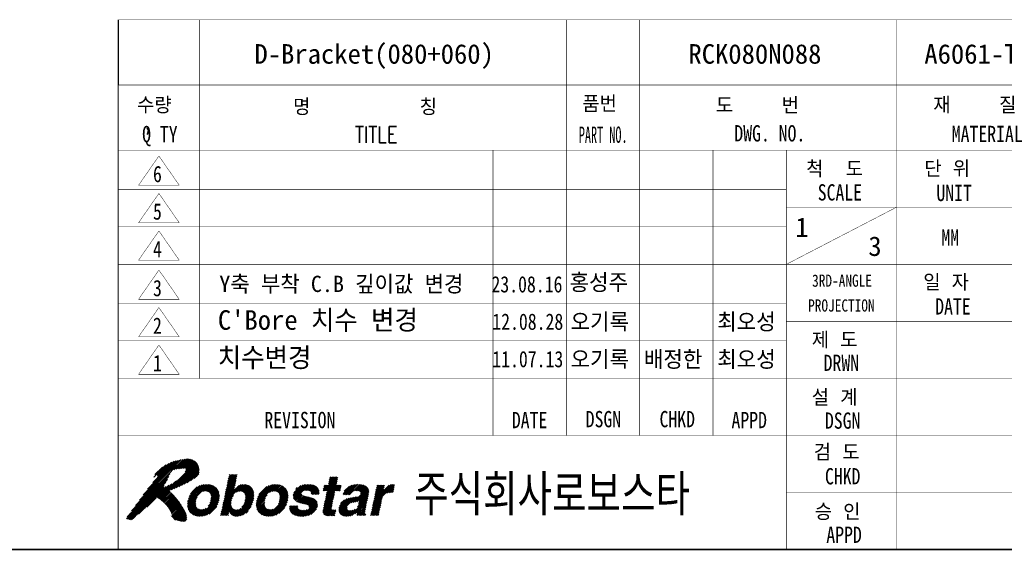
# Model space of a CAD drawing. Extents: x 2118 to 3271, y 824 to 1634.
# Tile 3 of 6: x 2694 to 3057, y 840 to 1036. Entities that reach past the tile are written whole.
import ezdxf
from ezdxf.enums import TextEntityAlignment as Align

# ---------------------------------------------------------------- set-up
doc = ezdxf.new("R2010")
doc.units = 0
doc.header["$LTSCALE"] = 2
doc.header["$MEASUREMENT"] = 0
doc.linetypes.add('CENTER', pattern=[2, 1.25, -0.25, 0.25, -0.25])
doc.layers.get('0').update_dxf_attribs({"linetype": 'CONTINUOUS'})
for name, color, linetype in [('1', 3, 'CENTER'), ('3', 4, 'CONTINUOUS'), ('TEXT', 4, 'CONTINUOUS')]:
    doc.layers.add(name, color=color, linetype=linetype)
doc.styles.add('GHS', font='romans.shx', dxfattribs={"bigfont": 'ghs.shx'})
doc.styles.add('HS', font='txt.shx', dxfattribs={"width": 0.8, "bigfont": 'hs.shx'})
doc.styles.add('ROMANS', font='ROMANS.shx', dxfattribs={"width": 0.8})

# ---------------------------------------------------------------- blocks, each defined once
blk = doc.blocks.new('*X1')
at = {"color": 0}
for p, q in [((13.23, 7.31), (14.48, 8.56)), ((13.28, 7.54), (14.53, 8.79)), ((13.33, 7.76), (14.58, 9.01)), ((13.38, 7.99), (14.6, 9.21)), ((13.42, 8.21), (14.42, 9.21)), ((13.47, 8.44), (14.24, 9.21)), ((13.52, 8.66), (14.07, 9.21)), ((13.57, 8.88), (13.89, 9.21)), ((13.62, 9.11), (13.71, 9.21)), ((25.14, 7.2), (26.85, 8.91)), ((25.31, 7.2), (26.97, 8.85)), ((25.49, 7.2), (26.92, 8.63)), ((25.82, 8.05), (26.67, 8.91)), ((25.86, 8.28), (26.5, 8.91)), ((25.91, 8.5), (26.32, 8.91)), ((25.96, 8.73), (26.14, 8.91)), ((8.49, 5.4), (11.07, 7.98)), ((8.51, 5.59), (10.91, 7.99)), ((8.53, 5.79), (10.72, 7.98)), ((8.55, 5.98), (10.52, 7.96)), ((8.62, 6.23), (10.31, 7.92)), ((8.7, 6.49), (10.04, 7.84)), ((8.88, 6.84), (9.71, 7.68)), ((10.39, 7.12), (11.23, 7.96)), ((10.6, 7.15), (11.38, 7.94)), ((10.78, 7.16), (11.51, 7.89)), ((10.93, 7.13), (11.64, 7.84)), ((11.06, 7.09), (11.77, 7.79)), ((11.17, 7.02), (11.87, 7.71)), ((11.26, 6.93), (11.96, 7.64)), ((11.33, 6.82), (12.06, 7.56)), ((11.37, 6.69), (12.14, 7.46)), ((11.4, 6.54), (12.21, 7.35)), ((12.85, 5.52), (15.32, 7.98)), ((12.9, 5.74), (15.11, 7.96)), ((12.95, 5.97), (14.85, 7.87)), ((13, 6.19), (14.24, 7.44)), ((13.04, 6.42), (14.29, 7.66)), ((13.09, 6.64), (14.34, 7.89)), ((13.14, 6.86), (14.39, 8.11)), ((13.19, 7.09), (14.44, 8.34)), ((14.54, 7.03), (15.5, 7.99)), ((14.81, 7.12), (15.66, 7.97)), ((15.01, 7.14), (15.81, 7.95)), ((15.16, 7.12), (15.94, 7.9)), ((15.29, 7.08), (16.06, 7.84)), ((15.4, 7.01), (16.18, 7.79)), ((15.49, 6.91), (16.27, 7.7)), ((15.55, 6.81), (16.36, 7.61)), ((15.59, 6.67), (16.44, 7.52)), ((15.62, 6.51), (16.5, 7.4)), ((15.62, 6.34), (16.55, 7.27)), ((16.95, 5.55), (19.39, 7.99)), ((16.97, 5.74), (19.21, 7.98)), ((16.98, 5.94), (19.01, 7.96)), ((17.04, 6.17), (18.81, 7.94)), ((17.13, 6.43), (18.55, 7.86)), ((17.25, 6.73), (18.26, 7.74)), ((18.58, 7), (19.55, 7.97)), ((18.88, 7.13), (19.71, 7.95)), ((19.09, 7.16), (19.86, 7.92)), ((19.26, 7.15), (19.98, 7.88)), ((19.41, 7.13), (20.11, 7.83)), ((19.53, 7.07), (20.24, 7.77)), ((19.64, 7), (20.33, 7.7)), ((19.72, 6.91), (20.43, 7.62)), ((19.79, 6.79), (20.53, 7.54)), ((19.82, 6.65), (20.6, 7.43)), ((19.85, 6.5), (20.67, 7.32)), ((21.47, 6.72), (22.69, 7.93)), ((21.49, 6.55), (22.9, 7.96)), ((21.51, 6.39), (23.09, 7.98)), ((21.52, 6.23), (23.28, 7.99)), ((21.54, 6.96), (22.42, 7.84)), ((21.59, 6.13), (23.45, 7.99)), ((21.79, 7.38), (22.01, 7.61)), ((22.87, 7.23), (23.62, 7.98)), ((23.07, 7.25), (23.77, 7.95)), ((23.24, 7.24), (23.92, 7.92)), ((23.4, 7.22), (24.05, 7.88)), ((23.53, 7.18), (24.17, 7.82)), ((23.63, 7.1), (24.29, 7.77)), ((23.68, 6.98), (24.38, 7.68)), ((23.7, 6.82), (24.48, 7.6)), ((23.82, 6.76), (24.55, 7.49)), ((23.99, 6.76), (24.6, 7.37)), ((25.17, 7.41), (25.66, 7.9)), ((25.22, 7.63), (25.49, 7.9)), ((25.27, 7.86), (25.31, 7.9)), ((25.39, 6.03), (27.25, 7.9)), ((25.44, 6.26), (27.08, 7.9)), ((25.48, 6.48), (26.9, 7.9)), ((25.53, 6.71), (26.78, 7.95)), ((25.58, 6.93), (26.83, 8.18)), ((25.63, 7.15), (26.88, 8.4)), ((26.73, 7.2), (27.37, 7.83)), ((26.9, 7.2), (27.32, 7.61)), ((27.08, 7.2), (27.27, 7.38)), ((27.61, 6.84), (28.66, 7.89)), ((27.64, 6.69), (28.89, 7.94)), ((27.74, 7.15), (28.37, 7.77)), ((27.81, 6.69), (29.1, 7.98)), ((27.99, 6.69), (29.29, 7.99)), ((28.17, 6.69), (29.47, 8)), ((28.34, 6.69), (29.64, 7.99)), ((28.84, 5.77), (30.64, 7.57)), ((29.02, 7.19), (29.81, 7.98)), ((29.05, 5.8), (30.7, 7.45)), ((29.22, 7.21), (29.95, 7.95)), ((29.27, 5.85), (30.75, 7.33)), ((29.38, 7.2), (30.1, 7.92)), ((29.53, 7.17), (30.23, 7.87)), ((29.65, 7.12), (30.35, 7.82)), ((29.73, 7.02), (30.46, 7.75)), ((29.76, 6.87), (30.56, 7.67)), ((31.21, 5.32), (33.89, 7.99)), ((31.26, 5.54), (33.71, 7.99)), ((31.31, 5.76), (33.51, 7.97)), ((31.36, 5.99), (33.25, 7.89)), ((31.4, 6.21), (32.6, 7.41)), ((31.45, 6.44), (32.65, 7.63)), ((31.5, 6.66), (32.69, 7.86)), ((31.55, 6.89), (32.56, 7.9)), ((31.59, 7.11), (32.38, 7.9)), ((31.64, 7.34), (32.2, 7.9)), ((31.69, 7.56), (32.03, 7.9)), ((31.74, 7.79), (31.85, 7.9)), ((32.98, 6.91), (33.92, 7.85)), ((33.22, 6.97), (33.87, 7.62)), ((33.42, 6.99), (33.83, 7.4)), ((8.52, 5.25), (9.68, 6.41)), ((8.55, 5.1), (9.59, 6.15)), ((9.99, 4.07), (12.42, 6.5)), ((10.17, 4.08), (12.4, 6.3)), ((10.37, 4.1), (12.38, 6.1)), ((11.05, 5.31), (12.42, 6.68)), ((11.26, 5.69), (12.4, 6.83)), ((11.34, 5.95), (12.37, 6.98)), ((11.38, 6.17), (12.34, 7.12)), ((11.4, 6.36), (12.28, 7.24)), ((12.71, 4.84), (13.91, 6.05)), ((12.76, 5.07), (13.99, 6.3)), ((12.8, 5.29), (14.14, 6.63)), ((14.27, 4.1), (16.65, 6.49)), ((14.41, 4.07), (16.63, 6.29)), ((14.58, 4.06), (16.6, 6.09)), ((15.19, 5.21), (16.67, 6.68)), ((15.46, 5.65), (16.65, 6.84)), ((15.55, 5.92), (16.63, 7)), ((15.6, 6.14), (16.61, 7.15)), ((16.94, 5.37), (18.28, 6.71)), ((16.97, 5.22), (18.1, 6.34)), ((17, 5.07), (18.02, 6.09)), ((18.31, 4.08), (20.87, 6.64)), ((18.47, 4.06), (20.85, 6.45)), ((18.66, 4.08), (20.84, 6.25)), ((18.86, 4.1), (20.82, 6.06)), ((19.67, 5.62), (20.84, 6.79)), ((19.77, 5.89), (20.82, 6.94)), ((19.82, 6.12), (20.79, 7.09)), ((19.84, 6.32), (20.73, 7.21)), ((21.69, 6.04), (22.49, 6.84)), ((21.78, 5.96), (22.55, 6.73)), ((21.87, 5.87), (22.64, 6.65)), ((22, 5.82), (22.78, 6.6)), ((22.13, 5.78), (22.91, 6.56)), ((22.26, 5.73), (23.05, 6.52)), ((22.39, 5.69), (23.19, 6.49)), ((22.53, 5.65), (23.34, 6.46)), ((22.68, 5.62), (23.48, 6.42)), ((22.82, 5.59), (23.62, 6.38)), ((22.97, 5.55), (23.75, 6.34)), ((23.1, 5.51), (23.88, 6.29)), ((23.23, 5.47), (24.01, 6.24)), ((23.35, 5.41), (24.12, 6.17)), ((23.41, 5.29), (24.21, 6.09)), ((24.17, 6.76), (24.65, 7.24)), ((24.35, 6.76), (24.66, 7.07)), ((24.52, 6.76), (24.66, 6.9)), ((25.15, 4.91), (26.4, 6.16)), ((25.2, 5.13), (26.45, 6.38)), ((25.24, 5.36), (26.49, 6.61)), ((25.29, 5.58), (26.54, 6.83)), ((25.34, 5.81), (26.59, 7.06)), ((27.07, 4.89), (28.55, 6.36)), ((27.09, 4.72), (28.75, 6.39)), ((27.09, 5.08), (28.33, 6.32)), ((27.12, 4.58), (28.96, 6.42)), ((27.15, 5.32), (28.09, 6.26)), ((27.18, 4.46), (29.17, 6.45)), ((27.3, 5.64), (27.76, 6.1)), ((28.42, 4.11), (30.63, 6.32)), ((28.61, 5.72), (29.37, 6.48)), ((28.67, 4.19), (30.58, 6.1)), ((29.38, 5.25), (30.67, 6.54)), ((29.5, 5.55), (30.72, 6.77)), ((29.55, 5.77), (30.75, 6.98)), ((29.56, 5.96), (30.76, 7.16)), ((31.12, 4.87), (32.37, 6.12)), ((31.16, 5.09), (32.45, 6.38)), ((33.6, 7), (33.78, 7.18)), ((8.58, 4.96), (9.54, 5.92)), ((8.64, 4.84), (9.52, 5.72)), ((8.7, 4.73), (9.52, 5.54)), ((8.77, 4.61), (9.54, 5.39)), ((8.84, 4.51), (9.58, 5.25)), ((8.94, 4.44), (9.65, 5.14)), ((9.04, 4.36), (9.73, 5.05)), ((9.14, 4.28), (9.84, 4.98)), ((9.26, 4.23), (9.97, 4.93)), ((9.39, 4.18), (10.12, 4.91)), ((9.52, 4.13), (10.29, 4.9)), ((9.67, 4.1), (10.5, 4.93)), ((9.83, 4.09), (10.82, 5.07)), ((10.58, 4.12), (12.32, 5.87)), ((10.84, 4.21), (12.23, 5.6)), ((11.15, 4.34), (12.09, 5.28)), ((12.57, 4.17), (13.86, 5.46)), ((12.61, 4.39), (13.85, 5.63)), ((12.66, 4.62), (13.87, 5.83)), ((12.73, 4.16), (13.89, 5.32)), ((12.91, 4.16), (13.94, 5.19)), ((13.09, 4.16), (14.01, 5.09)), ((13.67, 4.57), (14.1, 5)), ((13.73, 4.45), (14.21, 4.93)), ((13.81, 4.36), (14.35, 4.9)), ((13.9, 4.27), (14.51, 4.87)), ((14.01, 4.2), (14.71, 4.9)), ((14.13, 4.15), (15.04, 5.05)), ((14.78, 4.09), (16.54, 5.84)), ((14.99, 4.12), (16.46, 5.59)), ((15.25, 4.2), (16.31, 5.27)), ((17.03, 4.92), (17.98, 5.87)), ((17.09, 4.81), (17.96, 5.68)), ((17.16, 4.7), (17.96, 5.5)), ((17.23, 4.59), (17.99, 5.36)), ((17.31, 4.5), (18.04, 5.23)), ((17.41, 4.42), (18.11, 5.12)), ((17.51, 4.34), (18.2, 5.03)), ((17.61, 4.26), (18.31, 4.96)), ((17.74, 4.22), (18.45, 4.93)), ((17.87, 4.17), (18.6, 4.9)), ((17.99, 4.12), (18.79, 4.91)), ((18.15, 4.1), (18.99, 4.94)), ((19.08, 4.15), (20.74, 5.8)), ((19.34, 4.23), (20.65, 5.54)), ((19.7, 4.41), (20.46, 5.17)), ((21.04, 5.04), (21.35, 5.36)), ((21.04, 5.22), (21.18, 5.36)), ((21.05, 4.87), (21.53, 5.36)), ((21.1, 4.75), (21.71, 5.36)), ((21.15, 4.62), (21.88, 5.36)), ((21.22, 4.52), (22.05, 5.35)), ((21.31, 4.43), (22.05, 5.17)), ((21.4, 4.35), (22.09, 5.04)), ((21.52, 4.29), (22.18, 4.94)), ((21.64, 4.23), (22.29, 4.88)), ((21.76, 4.17), (22.43, 4.84)), ((22.37, 4.07), (23.19, 4.9)), ((22.54, 4.06), (24.39, 5.92)), ((22.72, 4.07), (24.43, 5.78)), ((22.91, 4.08), (24.45, 5.62)), ((23.13, 4.13), (24.47, 5.46)), ((23.37, 4.19), (24.45, 5.27)), ((23.44, 5.15), (24.3, 6.01)), ((23.65, 4.3), (24.34, 4.98)), ((25.12, 4.7), (26.35, 5.93)), ((25.13, 4.54), (26.3, 5.71)), ((25.18, 4.41), (26.25, 5.49)), ((25.25, 4.31), (26.21, 5.26)), ((25.35, 4.23), (26.17, 5.04)), ((25.49, 4.19), (26.22, 4.92)), ((25.62, 4.14), (26.35, 4.87)), ((25.79, 4.13), (26.52, 4.86)), ((25.95, 4.12), (26.7, 4.87)), ((27.25, 4.36), (28.09, 5.2)), ((27.34, 4.27), (28.09, 5.02)), ((27.44, 4.2), (28.15, 4.9)), ((28.21, 4.08), (29.08, 4.95)), ((29.04, 4.39), (30.53, 5.87)), ((29.31, 4.48), (30.48, 5.65)), ((29.31, 4.3), (30.43, 5.42)), ((29.35, 4.16), (30.39, 5.2)), ((29.53, 4.16), (30.34, 4.97)), ((30.97, 4.19), (32.22, 5.44)), ((31.02, 4.42), (32.27, 5.67)), ((31.07, 4.64), (32.32, 5.89)), ((31.12, 4.16), (32.18, 5.22)), ((31.29, 4.16), (32.13, 4.99)), ((13.26, 4.16), (13.6, 4.49)), ((13.44, 4.16), (13.55, 4.27)), ((15.69, 4.46), (16.01, 4.79)), ((21.91, 4.14), (22.58, 4.82)), ((22.05, 4.11), (22.75, 4.81)), ((22.2, 4.09), (22.94, 4.82)), ((26.13, 4.12), (26.7, 4.69)), ((26.31, 4.12), (26.65, 4.47)), ((26.49, 4.13), (26.6, 4.24)), ((27.57, 4.14), (28.24, 4.82)), ((27.7, 4.1), (28.37, 4.77)), ((27.85, 4.08), (28.55, 4.77)), ((28.02, 4.06), (28.77, 4.82)), ((29.7, 4.16), (30.3, 4.76)), ((29.88, 4.16), (30.28, 4.56)), ((30.06, 4.16), (30.31, 4.41)), ((30.23, 4.16), (30.39, 4.32)), ((31.47, 4.16), (32.08, 4.77)), ((31.65, 4.16), (32.03, 4.54)), ((31.82, 4.16), (31.98, 4.32))]:
    blk.add_line(p, q, dxfattribs=at)
blk = doc.blocks.new('*X2')
at = {"color": 0}
for p, q in [((2.13, 5.4), (7.75, 11.03)), ((2.6, 6.05), (7.53, 10.98)), ((3.09, 6.72), (7.3, 10.93)), ((3.62, 7.42), (7.08, 10.88)), ((6.55, 9.65), (7.97, 11.06)), ((6.85, 9.77), (8.18, 11.1)), ((7.1, 9.84), (8.37, 11.11)), ((7.32, 9.89), (8.55, 11.11)), ((7.53, 9.92), (8.72, 11.11)), ((7.73, 9.94), (8.87, 11.08)), ((7.92, 9.96), (9.01, 11.05)), ((8.11, 9.97), (9.15, 11.01)), ((8.25, 9.93), (9.26, 10.94)), ((8.29, 9.8), (9.37, 10.88)), ((4.25, 8.23), (6.86, 10.84)), ((4.36, 8.87), (5.87, 10.38)), ((4.5, 9.19), (5.44, 10.12)), ((4.79, 9.12), (6.22, 10.55)), ((4.83, 8.99), (6.55, 10.71)), ((5.05, 6.2), (9.58, 10.73)), ((5.15, 6.12), (9.65, 10.62)), ((6.53, 7.33), (9.72, 10.52)), ((6.82, 7.44), (9.78, 10.4)), ((7.12, 7.56), (9.84, 10.28)), ((7.43, 7.69), (9.88, 10.15)), ((7.76, 7.85), (9.92, 10.01)), ((8.1, 8.01), (9.95, 9.86)), ((8.22, 9.54), (9.49, 10.81)), ((8.47, 8.2), (9.95, 9.69)), ((1.02, 3.77), (6.2, 8.94)), ((1.09, 4.01), (6.36, 9.27)), ((1.16, 3.72), (6.04, 8.6)), ((1.64, 4.74), (6.53, 9.63)), ((8.87, 8.43), (9.95, 9.51)), ((9.32, 8.7), (9.89, 9.27)), ((1.3, 3.69), (5.87, 8.26)), ((1.45, 3.66), (5.66, 7.87)), ((1.62, 3.65), (5.61, 7.64)), ((2.49, 4.35), (5.89, 7.74)), ((4.73, 6.41), (6.2, 7.88)), ((4.84, 6.34), (6.57, 8.07)), ((4.94, 6.27), (7.07, 8.4)), ((3.53, 5.21), (4.72, 6.4)), ((5.25, 6.04), (6.34, 7.14)), ((5.34, 5.96), (6.44, 7.06)), ((5.44, 5.88), (6.53, 6.97)), ((5.54, 5.8), (6.62, 6.89)), ((5.62, 5.71), (6.71, 6.8)), ((5.71, 5.62), (6.79, 6.71)), ((5.8, 5.54), (6.88, 6.62)), ((5.89, 5.45), (6.96, 6.52)), ((5.97, 5.35), (7.05, 6.43)), ((6.04, 5.25), (7.13, 6.33)), ((6.12, 5.15), (7.2, 6.23)), ((6.2, 5.05), (7.28, 6.13)), ((6.27, 4.94), (7.36, 6.03)), ((6.33, 4.83), (7.44, 5.93)), ((6.4, 4.72), (7.51, 5.83)), ((6.46, 4.61), (7.58, 5.72)), ((6.51, 4.48), (7.65, 5.62)), ((6.56, 4.36), (7.72, 5.51)), ((6.57, 4.01), (7.86, 5.29)), ((6.61, 4.23), (7.79, 5.4)), ((6.65, 3.92), (7.92, 5.18)), ((6.74, 3.83), (7.99, 5.07)), ((6.83, 3.74), (8.05, 4.96)), ((6.92, 3.65), (8.12, 4.85)), ((6.49, 4.11), (6.54, 4.15)), ((7.05, 3.6), (8.18, 4.73)), ((7.2, 3.58), (8.24, 4.62)), ((7.34, 3.54), (8.3, 4.5)), ((7.48, 3.51), (8.35, 4.37)), ((7.62, 3.47), (8.37, 4.22)), ((7.77, 3.44), (8.4, 4.07)), ((7.93, 3.42), (8.43, 3.92)), ((8.13, 3.44), (8.44, 3.75))]:
    blk.add_line(p, q, dxfattribs=at)
blk = doc.blocks.new('LOGO-ROBOSTAR')
at = {"color": 230, "const_width": 0.00973}
for points in [[(9.53, 10.79), (9.13, 11.02), (8.68, 11.12), (8.21, 11.1), (7.73, 11.02), (7.27, 10.92), (6.83, 10.83), (6.33, 10.61), (5.82, 10.35), (5.33, 10.06), (4.89, 9.7), (4.53, 9.27), (4.31, 8.74), (4.38, 8.82), (4.46, 8.88), (4.54, 8.94), (4.62, 9), (4.7, 9.06), (4.78, 9.12), (4.81, 9.1), (4.83, 9.07), (4.83, 9.04), (4.83, 9), (4.83, 8.96), (4.83, 8.93), (4.15, 8.1), (3.49, 7.26), (2.85, 6.39), (2.22, 5.52), (1.58, 4.66), (0.93, 3.8), (1.07, 3.75), (1.2, 3.71), (1.35, 3.68), (1.49, 3.66), (1.64, 3.65), (1.79, 3.66), (2.27, 4.16), (2.78, 4.6), (3.3, 5.02), (3.81, 5.44), (4.29, 5.9), (4.73, 6.42), (5.14, 6.14), (5.53, 5.81), (5.89, 5.45), (6.2, 5.05), (6.46, 4.62), (6.63, 4.18), (6.61, 4.14), (6.58, 4.14), (6.55, 4.15), (6.52, 4.16), (6.48, 4.18), (6.44, 4.18), (6.51, 4.08), (6.59, 3.98), (6.68, 3.89), (6.78, 3.79), (6.87, 3.7), (6.97, 3.61), (7.21, 3.58), (7.45, 3.52), (7.69, 3.45), (7.93, 3.42), (8.16, 3.45), (8.39, 3.56), (8.43, 3.71), (8.44, 3.85), (8.42, 3.99), (8.39, 4.13), (8.36, 4.28), (8.34, 4.42), (8.07, 4.93), (7.77, 5.43), (7.44, 5.93), (7.08, 6.4), (6.68, 6.83), (6.25, 7.22), (6.85, 7.45), (7.44, 7.7), (8.01, 7.97), (8.58, 8.26), (9.13, 8.58), (9.67, 8.93), (9.87, 9.21), (9.96, 9.53), (9.95, 9.87), (9.87, 10.21), (9.72, 10.52)], [(8.2, 9.45), (7.81, 9.02), (7.39, 8.64), (6.95, 8.3), (6.48, 8.02), (6, 7.79), (5.5, 7.6), (5.7, 7.93), (5.88, 8.27), (6.04, 8.61), (6.21, 8.96), (6.37, 9.3), (6.54, 9.64), (6.8, 9.75), (7.06, 9.83), (7.34, 9.89), (7.62, 9.93), (7.91, 9.96), (8.2, 9.97), (8.28, 9.91), (8.3, 9.83), (8.28, 9.74), (8.25, 9.64), (8.22, 9.55)]]:
    blk.add_lwpolyline(points, close=True, dxfattribs=at)
at = {"color": 5, "const_width": 0.00973}
for points in [[(14.24, 7.41), (14.25, 7.41), (14.37, 7.54), (14.52, 7.67), (14.7, 7.79), (14.91, 7.9), (15.16, 7.97), (15.46, 8), (15.85, 7.94), (16.18, 7.78), (16.44, 7.52), (16.61, 7.15), (16.67, 6.66), (16.6, 6.07), (16.46, 5.57), (16.23, 5.09), (15.94, 4.68), (15.56, 4.36), (15.12, 4.14), (14.6, 4.06), (14.4, 4.08), (14.2, 4.12), (14.02, 4.19), (13.87, 4.3), (13.73, 4.44), (13.64, 4.63), (13.63, 4.63), (13.53, 4.16), (12.56, 4.16), (13.64, 9.21), (14.62, 9.21)], [(26.77, 7.9), (27.38, 7.9), (27.23, 7.2), (26.62, 7.2), (26.19, 5.17), (26.17, 5.07), (26.17, 4.99), (26.19, 4.93), (26.25, 4.89), (26.36, 4.87), (26.53, 4.86), (26.56, 4.86), (26.6, 4.87), (26.63, 4.87), (26.67, 4.87), (26.7, 4.87), (26.74, 4.88), (26.58, 4.13), (26.5, 4.13), (26.42, 4.13), (26.34, 4.12), (26.27, 4.12), (26.19, 4.12), (26.11, 4.12), (25.99, 4.12), (25.62, 4.14), (25.37, 4.22), (25.21, 4.34), (25.13, 4.5), (25.12, 4.7), (25.15, 4.93), (25.64, 7.2), (25.13, 7.2), (25.28, 7.9), (25.78, 7.9), (26, 8.91), (26.98, 8.91)], [(10.04, 4.06), (9.56, 4.11), (9.15, 4.27), (8.81, 4.54), (8.59, 4.92), (8.49, 5.42), (8.55, 6.03), (8.75, 6.64), (9.06, 7.14), (9.45, 7.52), (9.89, 7.79), (10.38, 7.94), (10.88, 8), (11.36, 7.94), (11.78, 7.79), (12.11, 7.52), (12.34, 7.14), (12.43, 6.64), (12.37, 6.03), (12.17, 5.42), (11.86, 4.92), (11.48, 4.54), (11.03, 4.27), (10.54, 4.11)], [(18.49, 4.06), (18.01, 4.11), (17.59, 4.27), (17.25, 4.54), (17.03, 4.92), (16.93, 5.42), (16.99, 6.03), (17.2, 6.64), (17.5, 7.14), (17.89, 7.52), (18.34, 7.79), (18.82, 7.94), (19.32, 8), (19.8, 7.94), (20.22, 7.79), (20.55, 7.52), (20.78, 7.14), (20.87, 6.64), (20.81, 6.03), (20.61, 5.42), (20.31, 4.92), (19.92, 4.54), (19.47, 4.27), (18.99, 4.11)], [(23.7, 6.76), (23.7, 6.88), (23.68, 6.99), (23.63, 7.1), (23.53, 7.18), (23.37, 7.23), (23.15, 7.25), (22.91, 7.24), (22.74, 7.19), (22.62, 7.13), (22.54, 7.05), (22.49, 6.97), (22.46, 6.89), (22.59, 6.66), (23, 6.53), (23.53, 6.41), (24.06, 6.23), (24.42, 5.9), (24.48, 5.35), (24.3, 4.87), (24.01, 4.53), (23.65, 4.3), (23.27, 4.15), (22.89, 4.08), (22.57, 4.06), (22.15, 4.09), (21.75, 4.18), (21.42, 4.33), (21.17, 4.58), (21.03, 4.91), (21.04, 5.36), (22.05, 5.36), (22.04, 5.2), (22.07, 5.07), (22.15, 4.96), (22.28, 4.88), (22.48, 4.83), (22.75, 4.81), (22.98, 4.83), (23.15, 4.88), (23.29, 4.95), (23.38, 5.03), (23.43, 5.12), (23.46, 5.19), (23.34, 5.43), (22.94, 5.56), (22.4, 5.68), (21.88, 5.86), (21.53, 6.19), (21.47, 6.75), (21.56, 7.03), (21.73, 7.31), (21.97, 7.58), (22.3, 7.79), (22.72, 7.94), (23.25, 8), (23.62, 7.98), (23.97, 7.91), (24.29, 7.77), (24.53, 7.55), (24.66, 7.22), (24.66, 6.76)], [(30.32, 4.89), (30.29, 4.7), (30.28, 4.55), (30.29, 4.45), (30.32, 4.38), (30.36, 4.34), (30.42, 4.31), (30.38, 4.16), (29.32, 4.16), (29.32, 4.24), (29.31, 4.31), (29.31, 4.37), (29.31, 4.43), (29.32, 4.51), (29.33, 4.6), (29.18, 4.48), (29.01, 4.36), (28.81, 4.25), (28.58, 4.15), (28.31, 4.09), (28, 4.06), (27.73, 4.09), (27.48, 4.17), (27.28, 4.32), (27.13, 4.53), (27.07, 4.8), (27.1, 5.15), (27.2, 5.49), (27.37, 5.77), (27.58, 5.99), (27.84, 6.16), (28.13, 6.28), (28.44, 6.35), (29.35, 6.48), (29.43, 6.49), (29.52, 6.52), (29.6, 6.56), (29.67, 6.61), (29.72, 6.68), (29.76, 6.77), (29.77, 6.95), (29.71, 7.07), (29.61, 7.15), (29.48, 7.19), (29.34, 7.21), (29.21, 7.21), (28.99, 7.19), (28.82, 7.12), (28.69, 7.03), (28.6, 6.92), (28.54, 6.8), (28.49, 6.69), (27.54, 6.69), (27.76, 7.18), (28.04, 7.54), (28.36, 7.77), (28.73, 7.91), (29.11, 7.98), (29.49, 8), (29.78, 7.98), (30.1, 7.92), (30.39, 7.8), (30.63, 7.6), (30.76, 7.31), (30.75, 6.91)], [(31.76, 7.9), (32.7, 7.9), (32.57, 7.25), (32.58, 7.25), (32.72, 7.44), (32.88, 7.61), (33.05, 7.77), (33.25, 7.89), (33.49, 7.97), (33.76, 8), (33.8, 8), (33.83, 7.99), (33.86, 7.99), (33.89, 7.99), (33.92, 7.99), (33.95, 7.98), (33.74, 6.99), (33.7, 6.99), (33.65, 6.99), (33.6, 7), (33.55, 7), (33.51, 7), (33.46, 7), (33.12, 6.96), (32.86, 6.86), (32.66, 6.71), (32.52, 6.52), (32.42, 6.32), (32.36, 6.11), (31.95, 4.16), (30.97, 4.16)], [(10.7, 7.17), (10.36, 7.12), (10.09, 6.98), (9.89, 6.78), (9.73, 6.54), (9.63, 6.28), (9.56, 6.03), (9.52, 5.78), (9.52, 5.52), (9.57, 5.28), (9.69, 5.08), (9.9, 4.94), (10.22, 4.89), (10.56, 4.94), (10.83, 5.08), (11.04, 5.28), (11.19, 5.52), (11.29, 5.78), (11.36, 6.03), (11.4, 6.28), (11.4, 6.54), (11.35, 6.78), (11.23, 6.98), (11.02, 7.12)], [(14.98, 7.15), (14.68, 7.1), (14.43, 6.97), (14.23, 6.77), (14.08, 6.52), (13.96, 6.24), (13.88, 5.95), (13.85, 5.67), (13.86, 5.42), (13.93, 5.2), (14.06, 5.03), (14.25, 4.91), (14.53, 4.87), (14.82, 4.92), (15.06, 5.07), (15.25, 5.27), (15.4, 5.51), (15.51, 5.76), (15.58, 6), (15.62, 6.29), (15.62, 6.56), (15.56, 6.8), (15.44, 6.98), (15.25, 7.1)], [(19.15, 7.17), (18.8, 7.12), (18.54, 6.98), (18.33, 6.78), (18.18, 6.54), (18.07, 6.28), (18, 6.03), (17.97, 5.78), (17.96, 5.52), (18.01, 5.28), (18.13, 5.08), (18.34, 4.94), (18.66, 4.89), (19, 4.94), (19.27, 5.08), (19.48, 5.28), (19.63, 5.52), (19.74, 5.78), (19.8, 6.03), (19.84, 6.28), (19.85, 6.54), (19.8, 6.78), (19.68, 6.98), (19.46, 7.12)], [(29.59, 5.98), (29.53, 5.94), (29.45, 5.91), (29.35, 5.87), (29.23, 5.84), (29.07, 5.81), (28.88, 5.78), (28.7, 5.74), (28.53, 5.69), (28.38, 5.62), (28.25, 5.53), (28.15, 5.39), (28.09, 5.21), (28.08, 5.06), (28.11, 4.94), (28.17, 4.86), (28.26, 4.8), (28.36, 4.77), (28.45, 4.76), (28.68, 4.79), (28.89, 4.85), (29.1, 4.96), (29.27, 5.11), (29.41, 5.29), (29.49, 5.5)]]:
    blk.add_lwpolyline(points, close=True, dxfattribs=at)
at = {"color": 230, "linetype": 'Continuous'}
blk.add_blockref('*X2', (0, 0), dxfattribs=at)
at = {"color": 5, "linetype": 'Continuous'}
blk.add_blockref('*X1', (0, 0), dxfattribs=at)
at = {"style": 'GHS', "width": 0.8}
blk.add_text('주식회사로보스타', height=5, dxfattribs=at).set_placement((36.32, 4.19))
blk = doc.blocks.new('A3-DJ')
for points, const_width in [([(230, 67), (410, 67)], 0.1), ([(230, 67), (230, 10)], 0.1), ([(30, 10), (410, 10)], 0.2)]:
    blk.add_lwpolyline(points, dxfattribs=dict(const_width=const_width))
at = {"layer": '3'}
blk.add_line((230, 75), (230, 67), dxfattribs=at)
at = {"layer": '3', "const_width": 0.05}
for points in [[(230, 75), (410, 75)], [(240, 75), (240, 31)], [(285, 75), (285, 24)], [(294, 75), (294, 24)], [(325.5, 75), (325.5, 10)], [(230, 59), (410, 59)], [(235, 58.3), (232.5, 54.7)], [(237.5, 54.7), (235, 58.3)], [(276, 59), (276, 24)], [(303, 59), (303, 24)], [(312, 59), (312, 10)], [(232.5, 54.7), (237.5, 54.7)], [(230, 54.2), (312, 54.2)], [(235, 53.7), (232.5, 50.1)], [(237.5, 50.1), (235, 53.7)], [(312, 52), (410, 52)], [(325.5, 52), (312, 45)], [(230, 49.6), (312, 49.6)], [(232.5, 50.1), (237.5, 50.1)], [(235, 49.1), (232.5, 45.5)], [(237.5, 45.5), (235, 49.1)], [(230, 45), (410, 45)], [(232.5, 45.5), (237.5, 45.5)], [(235, 44.3), (232.5, 40.7)], [(237.5, 40.7), (235, 44.3)], [(230, 40.2), (312, 40.2)], [(232.5, 40.7), (237.5, 40.7)], [(235, 39.7), (232.5, 36.1)], [(237.5, 36.1), (235, 39.7)], [(312, 38), (352.5, 38)], [(230, 35.6), (312, 35.6)], [(232.5, 36.1), (237.5, 36.1)], [(235, 35.1), (232.5, 31.5)], [(237.5, 31.5), (235, 35.1)], [(232.5, 31.5), (237.5, 31.5)], [(230, 31), (410, 31)], [(230, 24), (352.5, 24)], [(312, 17), (410, 17)]]:
    blk.add_lwpolyline(points, dxfattribs=at)
blk.add_blockref('LOGO-ROBOSTAR', (230, 10))
at = {"style": 'GHS'}
for s, p in [('수량', (232.32, 63.51)), ('명         칭', (251.47, 63.3)), ('품번', (286.96, 63.68)), ('도    번', (303.35, 63.48)), ('재    질', (330.03, 63.52)), ('척  도', (314.43, 55.68)), ('단 위', (328.93, 55.71)), ('일 자', (328.8, 41.77)), ('제 도', (315.12, 34.7)), ('설 계', (315.12, 27.63)), ('검 도', (315.37, 20.92)), ('승 인', (315.49, 13.6))]:
    blk.add_text(s, height=2, dxfattribs=at).set_placement(p)
at = {"layer": '1', "color": 2, "linetype": 'Continuous', "style": 'ROMANS'}
blk.add_text(',', height=2, dxfattribs=at).set_placement((233.63, 62.23), align=Align.MIDDLE)
at = {"layer": '3'}
for s, height, width, p in [('Q TY', 2, 0.8, (235.12, 60.75)), ('PART NO.', 2, 0.55, (289.52, 60.91)), ('DWG. NO.', 2, 0.8, (309.97, 61.08)), ('MATERIAL', 2, 0.8, (336.65, 61)), ('6', 2, 0.8, (234.82, 56.07)), ('SCALE', 2, 0.8, (318.57, 53.83)), ('UNIT', 2, 0.8, (332.59, 53.75)), ('5', 2, 0.8, (234.82, 51.47)), ('MM', 2, 0.8, (332.11, 48.28)), ('4', 2, 0.8, (234.82, 46.87)), ('3RD-ANGLE', 1.5, 0.8, (318.83, 43)), ('3', 2, 0.8, (234.82, 42.07)), ('DATE', 2, 0.8, (332.44, 39.84)), ('PROJECTION', 1.5, 0.8, (318.75, 39.95)), ('2', 2, 0.8, (234.82, 37.47)), ('1', 2, 0.8, (234.82, 32.87)), ('DRWN', 2, 0.8, (318.75, 32.91)), ('REVISION', 2, 0.8, (252.3, 25.89)), ('DATE', 2, 0.8, (280.49, 25.89)), ('DSGN', 2, 0.8, (289.55, 26)), ('CHKD', 2, 0.8, (298.61, 26)), ('APPD', 2, 0.8, (307.44, 25.89)), ('DSGN', 2, 0.8, (318.91, 25.82)), ('CHKD', 2, 0.8, (318.91, 18.99)), ('APPD', 2, 0.8, (319.08, 11.81))]:
    blk.add_text(s, height=height, dxfattribs=dict(at, width=width)).set_placement(p, align=Align.MIDDLE)
at = {"layer": '3', "style": 'HS', "width": 0.8}
blk.add_text('TITLE', height=2, dxfattribs=at).set_placement((261.67, 60.91), align=Align.MIDDLE)

msp = doc.modelspace()

# ---------------------------------------------------------------- block references
at = {"xscale": 2.999999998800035, "yscale": 2.999999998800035, "zscale": 2.999999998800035}
msp.add_blockref('A3-DJ', (2040.68005, 810.7678), dxfattribs=at)

# ---------------------------------------------------------------- texts
at = {"layer": 'TEXT'}
for s, height, p in [('D-Bracket(080+060)', 7.2, (2780.85172, 1019.63168)), ('RCK080N088', 7.2, (2940.6207, 1019.63168)), ('A6061-T6', 7.2, (3027.47039, 1019.63168)), ('1', 7.2, (2979.96215, 955.8138)), ('3', 7.2, (3006.85495, 948.84483)), ('홍성주', 6, (2896.86204, 936.15746)), ('Y축 부착 C.B 깊이값 변경', 5.9884853, (2767.90439, 935.57217)), ("C'Bore 치수 변경", 7.2, (2767.3767, 921.66168)), ('오기록', 6, (2897.2237, 921.66168)), ('최오성', 6, (2951.2237, 921.66168)), ('치수변경', 7.2, (2767.3767, 907.86168)), ('오기록', 6, (2897.2237, 907.86168)), ('배정한', 6, (2924.2237, 907.86168)), ('최오성', 6, (2951.2237, 907.86168))]:
    msp.add_text(s, height=height, dxfattribs=at).set_placement(p)
at = {"layer": 'TEXT', "width": 0.8}
for s, p in [('23.08.16', (2868.11307, 935.4196)), ('12.08.28', (2868.4207, 921.66168)), ('11.07.13', (2868.4207, 907.86168))]:
    msp.add_text(s, height=6, dxfattribs=at).set_placement(p)

doc.saveas('drawing.dxf')
